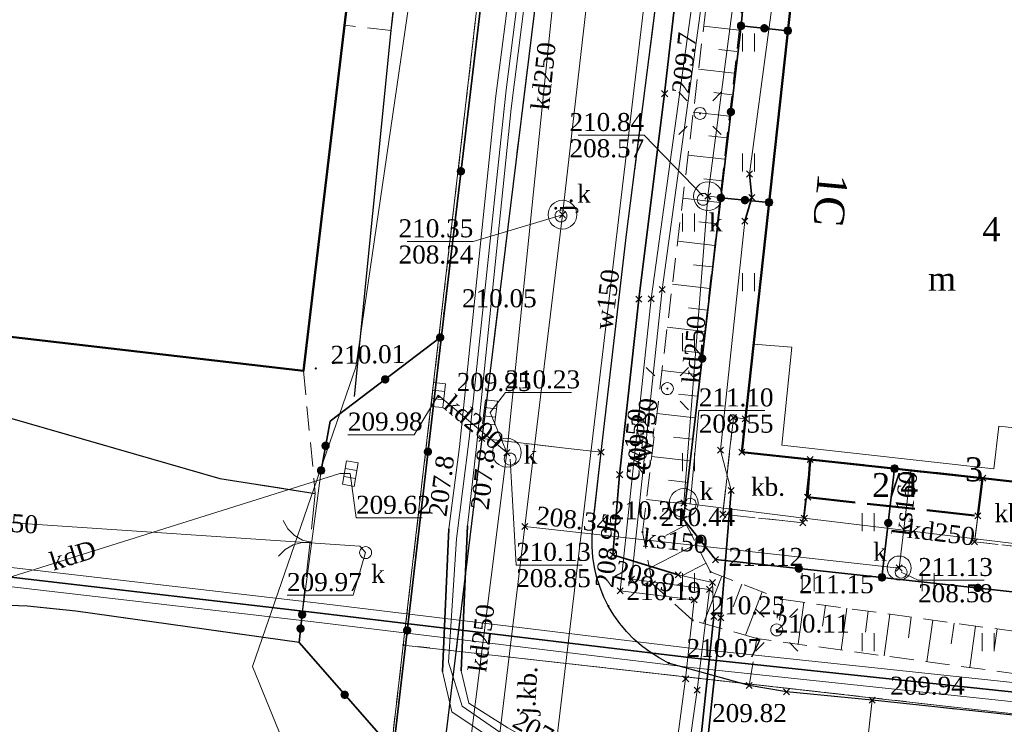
# Model space of a CAD drawing. Extents: x 7414218 to 7427513, y 5544630 to 5555035.
# Tile 31 of 46: x 7419568 to 7419610, y 5549585 to 5549615. Entities that reach past the tile are written whole.
import ezdxf
from ezdxf.enums import TextEntityAlignment as Align

# ---------------------------------------------------------------- set-up
doc = ezdxf.new("R2010")
doc.units = 0
for name, pattern in [('PRZER1-1', [1, 0.5, -0.5]), ('PRZER2-1', [1.5, 1, -0.5]), ('PRZER3-1', [2, 1.5, -0.5]), ('PRZER4-1', [2.5, 2, -0.5])]:
    doc.linetypes.add(name, pattern=pattern)
doc.layers.get('0').update_dxf_attribs({"linetype": 'CONTINUOUS'})
for name, color, linetype, lineweight in [('EGBA', 7, 'CONTINUOUS', 50), ('EGBA_O', 7, 'CONTINUOUS', 50), ('EGBN', 7, 'CONTINUOUS', 18), ('EGBN_O', 7, 'CONTINUOUS', 18), ('EGBP', 7, 'CONTINUOUS', 18), ('EGBU', 7, 'CONTINUOUS', 50), ('EGBU_O', 7, 'CONTINUOUS', 50), ('EGDE', 7, 'CONTINUOUS', 18), ('EGPG', 7, 'CONTINUOUS', 18), ('GEPADR_O', 7, 'CONTINUOUS', 18), ('GUPPRZ_O', 7, 'CONTINUOUS', 18), ('OTKC', 7, 'CONTINUOUS', 18), ('OTKJ', 7, 'CONTINUOUS', 18), ('OTKJ_O', 7, 'CONTINUOUS', 18), ('OTKK', 7, 'CONTINUOUS', 25), ('OTKU', 7, 'CONTINUOUS', 18), ('OTKU_O', 7, 'CONTINUOUS', 18), ('OTOB', 7, 'CONTINUOUS', 18), ('OTOO', 7, 'CONTINUOUS', 35), ('OTRK', 7, 'CONTINUOUS', 18), ('OTRS', 7, 'CONTINUOUS', 13), ('OTRS_O', 7, 'CONTINUOUS', 13), ('OTZT', 7, 'CONTINUOUS', 18), ('SUEO', 7, 'CONTINUOUS', 18), ('SULO', 7, 'CONTINUOUS', 35), ('SUPK', 7, 'CONTINUOUS', 18), ('SUPW', 7, 'CONTINUOUS', 18), ('SUPW_O', 7, 'CONTINUOUS', 18)]:
    doc.layers.add(name, color=color, linetype=linetype, lineweight=lineweight)
for name, color, linetype, lineweight, true_color in [('EGUG', 7, 'CONTINUOUS', 18, 0x008000), ('GSPPRB', 7, 'CONTINUOUS', 18, 0x80ffff), ('SUCP', 7, 'CONTINUOUS', 18, 0xd200d2), ('SUCP_O', 7, 'CONTINUOUS', 18, 0xd200d2), ('SUEP', 1, 'CONTINUOUS', 18, 0xff0000), ('SUKK', 7, 'CONTINUOUS', 18, 0x803300), ('SUKP', 7, 'CONTINUOUS', 18, 0x803300), ('SUKP_O', 7, 'CONTINUOUS', 18, 0x803300), ('SUKS', 7, 'CONTINUOUS', 18, 0x803300), ('SUKS_O', 7, 'CONTINUOUS', 18, 0x803300), ('SUTP', 7, 'CONTINUOUS', 18, 0xff9100), ('SUWP', 5, 'CONTINUOUS', 18, 0x0000ff), ('SUWP_O', 5, 'CONTINUOUS', 18, 0x0000ff)]:
    doc.layers.add(name, color=color, linetype=linetype, lineweight=lineweight, true_color=true_color)
doc.styles.add('Times New Roman', font='times.ttf')

# ---------------------------------------------------------------- blocks, each defined once
blk = doc.blocks.new('GSPWPS1')
blk.add_hatch(color=0).paths.add_polyline_path([(-0.045, 0), (-0.043467, -0.011647), (-0.038971, -0.0225), (-0.03182, -0.03182), (-0.0225, -0.038971), (-0.011647, -0.043467), (0, -0.045), (0.011647, -0.043467), (0.0225, -0.038971), (0.03182, -0.03182), (0.038971, -0.0225), (0.043467, -0.011647), (0.045, 0), (0.043467, 0.011647), (0.038971, 0.0225), (0.03182, 0.03182), (0.0225, 0.038971), (0.011647, 0.043467), (0, 0.045), (-0.011647, 0.043467), (-0.0225, 0.038971), (-0.03182, 0.03182), (-0.038971, 0.0225), (-0.043467, 0.011647)])
blk = doc.blocks.new('GSSUTR1')
at = {"color": 0}
for points in [[(-0.25666, 0.36165), (-0.25666, -0.38835)], [(0.24334, -0.38835), (0.24334, 0.36165)]]:
    blk.add_lwpolyline(points, dxfattribs=at)
blk = doc.blocks.new('GUPIWZ1_1')
at = {"color": 0}
blk.add_lwpolyline([(0, 0.25), (0.064705, 0.241481), (0.125, 0.216506), (0.176777, 0.176777), (0.216506, 0.125), (0.241481, 0.064705), (0.25, 0), (0.241481, -0.064705), (0.216506, -0.125), (0.176777, -0.176777), (0.125, -0.216506), (0.064705, -0.241481), (0, -0.25), (-0.064705, -0.241481), (-0.125, -0.216506), (-0.176777, -0.176777), (-0.216506, -0.125), (-0.241481, -0.064705), (-0.25, 0), (-0.241481, 0.064705), (-0.216506, 0.125), (-0.176777, 0.176777), (-0.125, 0.216506), (-0.064705, 0.241481)], close=True, dxfattribs=at)
blk = doc.blocks.new('GUPKKS1')
at = {"color": 0}
blk.add_lwpolyline([(0.5, -0.25), (-0.5, -0.25), (-0.5, 0.25), (0.5, 0.25)], close=True, dxfattribs=at)
for points in [[(-0.175, -0.25), (-0.175, 0.25)], [(0.175, -0.25), (0.175, 0.25)]]:
    blk.add_lwpolyline(points, dxfattribs=at)
blk = doc.blocks.new('GUPKSD1_1')
at = {"color": 0}
blk.add_lwpolyline([(0, 0.25), (0.064705, 0.241481), (0.125, 0.216506), (0.176777, 0.176777), (0.216506, 0.125), (0.241481, 0.064705), (0.25, 0), (0.241481, -0.064705), (0.216506, -0.125), (0.176777, -0.176777), (0.125, -0.216506), (0.064705, -0.241481), (0, -0.25), (-0.064705, -0.241481), (-0.125, -0.216506), (-0.176777, -0.176777), (-0.216506, -0.125), (-0.241481, -0.064705), (-0.25, 0), (-0.241481, 0.064705), (-0.216506, 0.125), (-0.176777, 0.176777), (-0.125, 0.216506), (-0.064705, 0.241481)], close=True, dxfattribs=at)
blk = doc.blocks.new('GUPELA2')
blk.add_hatch(color=0).paths.add_polyline_path([(-0.001087, 0.044987), (0.011881, 0.043403), (0.021281, 0.03965), (0.030065, 0.033482), (0.038133, 0.023893), (0.043117, 0.012881), (0.044986, 0.001113), (0.044323, -0.007777), (0.040557, -0.019497), (0.033417, -0.030138), (0.024849, -0.037517), (0.013788, -0.042836), (0.002013, -0.044955), (-0.00982, -0.043916), (-0.020466, -0.040077), (-0.029541, -0.033946), (-0.036867, -0.025804), (-0.04187, -0.01649), (-0.04461, -0.005909), (-0.044532, 0.006476), (-0.041285, 0.017903), (-0.034764, 0.028574), (-0.024479, 0.03776), (-0.013449, 0.042943)])
at = {"color": 0}
for points in [[(-0.883883, 0.883883), (-0.53033, 0.53033)], [(0.883883, 0.883883), (0.53033, 0.53033)], [(-0.883883, -0.883883), (-0.53033, -0.53033)], [(0.883883, -0.883883), (0.53033, -0.53033)]]:
    blk.add_lwpolyline(points, dxfattribs=at)
blk = doc.blocks.new('GUPELA1')
at = {"color": 0}
blk.add_lwpolyline([(0, 0.25), (0.064705, 0.241481), (0.125, 0.216506), (0.176777, 0.176777), (0.216506, 0.125), (0.241481, 0.064705), (0.25, 0), (0.241481, -0.064705), (0.216506, -0.125), (0.176777, -0.176777), (0.125, -0.216506), (0.064705, -0.241481), (0, -0.25), (-0.064705, -0.241481), (-0.125, -0.216506), (-0.176777, -0.176777), (-0.216506, -0.125), (-0.241481, -0.064705), (-0.25, 0), (-0.241481, 0.064705), (-0.216506, 0.125), (-0.176777, 0.176777), (-0.125, 0.216506), (-0.064705, 0.241481)], close=True, dxfattribs=at)
blk = doc.blocks.new('GEPPGD1_2')
blk.add_hatch(color=0).paths.add_polyline_path([(0, -0.045), (0.013906, -0.042798), (0.02645, -0.036406), (0.036406, -0.02645), (0.042798, -0.013906), (0.045, 0), (0.042798, 0.013906), (0.036406, 0.02645), (0.02645, 0.036406), (0.013906, 0.042798), (0, 0.045), (-0.013906, 0.042798), (-0.02645, 0.036406), (-0.036406, 0.02645), (-0.042798, 0.013906), (-0.045, 0), (-0.042798, -0.013906), (-0.036406, -0.02645), (-0.02645, -0.036406), (-0.013906, -0.042798)])
blk = doc.blocks.new('GSPPRB0')
at = {"color": 0, "lineweight": 18}
for points in [[(-0.12726, -0.12726), (0.12726, 0.12726)], [(-0.12726, 0.12726), (0.12726, -0.12726)]]:
    blk.add_lwpolyline(points, dxfattribs=at)
blk = doc.blocks.new('KOLO')
blk.add_hatch(color=0).paths.add_polyline_path([(-0.175, 0), (-0.169037, -0.045293), (-0.151554, -0.0875), (-0.123744, -0.123744), (-0.0875, -0.151554), (-0.045293, -0.169037), (0, -0.175), (0.045293, -0.169037), (0.0875, -0.151554), (0.123744, -0.123744), (0.151554, -0.0875), (0.169037, -0.045293), (0.175, 0), (0.169037, 0.045293), (0.151554, 0.0875), (0.123744, 0.123744), (0.0875, 0.151554), (0.045293, 0.169037), (0, 0.175), (-0.045293, 0.169037), (-0.0875, 0.151554), (-0.123744, 0.123744), (-0.151554, 0.0875), (-0.169037, 0.045293)])
blk = doc.blocks.new('GSLKOG1')
blk.add_hatch(color=0).paths.add_polyline_path([(-0.175, 0), (-0.169037, -0.045293), (-0.151554, -0.0875), (-0.123744, -0.123744), (-0.0875, -0.151554), (-0.045293, -0.169037), (0, -0.175), (0.045293, -0.169037), (0.0875, -0.151554), (0.123744, -0.123744), (0.151554, -0.0875), (0.169037, -0.045293), (0.175, 0), (0.169037, 0.045293), (0.151554, 0.0875), (0.123744, 0.123744), (0.0875, 0.151554), (0.045293, 0.169037), (0, 0.175), (-0.045293, 0.169037), (-0.0875, 0.151554), (-0.123744, 0.123744), (-0.151554, 0.0875), (-0.169037, 0.045293)])
blk = doc.blocks.new('GSLKBR1')
at = {"color": 0}
for points in [[(1.299038, 0.75), (1.06066, 0.43934), (0.75, 0.200962), (0.388229, 0.051111), (0, 0)], [(0, 0), (0.388229, -0.051111), (0.75, -0.200962), (1.06066, -0.43934), (1.299038, -0.75)]]:
    blk.add_lwpolyline(points, dxfattribs=at)

msp = doc.modelspace()

# ---------------------------------------------------------------- linework, layer by layer
at = {"layer": 'EGBA', "linetype": 'PRZER4-1', "lineweight": 50, "elevation": 10.18}
msp.add_lwpolyline([(7419601.46, 5549596.27), (7419601.35, 5549594.7), (7419608.45, 5549593.93), (7419608.65, 5549595.5)], close=True, dxfattribs=at)
at = {"layer": 'EGBN', "linetype": 'Continuous', "lineweight": 18, "elevation": 10.18}
for points in [[(7419617.75, 5549609.59), (7419618.14, 5549613.52), (7419615.77, 5549613.73), (7419615.99, 5549615.71), (7419611.02, 5549616.27), (7419610.93, 5549615.42), (7419608.17, 5549615.73), (7419608.26, 5549616.59), (7419600.88, 5549617.43), (7419599.09, 5549601.08), (7419600.69, 5549600.96), (7419600.28, 5549596.87), (7419609.12, 5549595.88), (7419609.33, 5549597.67), (7419615.29, 5549597.02), (7419615.8, 5549600.89), (7419617.98, 5549600.68), (7419618.94, 5549609.44)], [(7419615.8, 5549600.89), (7419615.29, 5549597.02), (7419609.33, 5549597.67), (7419609.12, 5549595.88), (7419600.28, 5549596.87), (7419600.69, 5549600.96), (7419599.09, 5549601.08), (7419598.6, 5549596.58), (7419601.46, 5549596.27), (7419608.65, 5549595.5), (7419617.3, 5549594.52), (7419617.98, 5549600.68)]]:
    msp.add_lwpolyline(points, close=True, dxfattribs=at)
at = {"layer": 'EGBP', "linetype": 'PRZER2-1', "lineweight": 18, "elevation": 10.18}
msp.add_lwpolyline([(7419603.6, 5549641.77), (7419601.79, 5549625.54), (7419600.88, 5549617.43), (7419598.6, 5549596.58), (7419601.46, 5549596.27), (7419608.65, 5549595.5), (7419617.3, 5549594.52), (7419626.22, 5549593.58), (7419625.92, 5549591.03), (7419632.3, 5549590.33), (7419632.6, 5549592.87), (7419641.5, 5549591.81), (7419650.17, 5549590.84), (7419657.35, 5549590.05), (7419660.2, 5549589.75), (7419662.5, 5549610.57), (7419663.51, 5549621.12), (7419664.85, 5549620.97), (7419667.5, 5549620.85), (7419669.24, 5549636.48)], dxfattribs=at)
at = {"layer": 'EGBU', "linetype": 'Continuous', "lineweight": 50, "elevation": 10.18}
for points in [[(7419582.49, 5549618.24), (7419496.22, 5549628.11), (7419494.07, 5549609.98), (7419580.32, 5549599.97)], [(7419611.02, 5549616.27), (7419610.93, 5549615.42), (7419608.17, 5549615.73), (7419608.26, 5549616.59), (7419600.88, 5549617.43), (7419598.6, 5549596.58), (7419601.46, 5549596.27), (7419608.65, 5549595.5), (7419617.3, 5549594.52), (7419619.58, 5549615.31)]]:
    msp.add_lwpolyline(points, close=True, dxfattribs=at)
at = {"layer": 'EGDE', "linetype": 'Continuous', "lineweight": 18, "elevation": 10.22}
for points in [[(7419641.13, 5549581.31), (7419654.91, 5549579.28), (7419664, 5549577.94), (7419668.79, 5549615.18), (7419676.55, 5549613.55), (7419684.7, 5549663.65), (7419665.24, 5549660.9), (7419649.84, 5549657.3), (7419640.65, 5549655.17), (7419630.2, 5549653.58), (7419619.85, 5549651.97), (7419609.52, 5549650.05), (7419603.9, 5549648.9), (7419591.23, 5549646.31), (7419590.93, 5549644.33), (7419584.48, 5549588.54), (7419641.23, 5549582.15)], [(7419584.48, 5549588.54), (7419590.93, 5549644.33), (7419562.5, 5549640.55), (7419548.95, 5549525.8), (7419576.9, 5549524.47), (7419583.97, 5549584.15)], [(7419584.48, 5549588.54), (7419583.97, 5549584.15), (7419576.9, 5549524.47), (7419548.95, 5549525.8), (7419545.1, 5549496.74), (7419544.93, 5549489.31), (7419544.8, 5549485.24), (7419544.69, 5549480.72), (7419544.89, 5549471.11), (7419565, 5549479.26), (7419573.33, 5549482.63), (7419584.47, 5549486.29), (7419591.52, 5549488.59), (7419593.29, 5549511.25), (7419593.83, 5549518.16), (7419595.52, 5549519.07), (7419603.49, 5549517.81), (7419614.36, 5549516.53), (7419624.13, 5549514.33), (7419632.7, 5549512.77), (7419633.93, 5549522.72), (7419641.13, 5549581.31), (7419641.23, 5549582.15)]]:
    msp.add_lwpolyline(points, close=True, dxfattribs=at)
at = {"layer": 'EGUG', "linetype": 'PRZER1-1', "lineweight": 18, "elevation": 10.08}
for points in [[(7419676.55, 5549613.55), (7419684.7, 5549663.65), (7419665.24, 5549660.9), (7419649.84, 5549657.3), (7419640.65, 5549655.17), (7419630.2, 5549653.58), (7419619.85, 5549651.97), (7419609.52, 5549650.05), (7419603.9, 5549648.9), (7419591.23, 5549646.31), (7419590.93, 5549644.33), (7419584.48, 5549588.54), (7419641.23, 5549582.15), (7419641.13, 5549581.31), (7419654.91, 5549579.28), (7419664, 5549577.94), (7419668.79, 5549615.18)], [(7419576.9, 5549524.47), (7419583.97, 5549584.15), (7419584.48, 5549588.54), (7419590.93, 5549644.33), (7419562.5, 5549640.55), (7419548.95, 5549525.8)], [(7419584.47, 5549486.29), (7419591.52, 5549488.59), (7419593.29, 5549511.25), (7419593.83, 5549518.16), (7419595.52, 5549519.07), (7419603.49, 5549517.81), (7419614.36, 5549516.53), (7419624.13, 5549514.33), (7419632.7, 5549512.77), (7419633.93, 5549522.72), (7419641.13, 5549581.31), (7419641.23, 5549582.15), (7419584.48, 5549588.54), (7419583.97, 5549584.15), (7419576.9, 5549524.47), (7419548.95, 5549525.8), (7419545.1, 5549496.74), (7419544.93, 5549489.31), (7419544.8, 5549485.24), (7419544.69, 5549480.72), (7419544.89, 5549471.11), (7419565, 5549479.26), (7419573.33, 5549482.63)]]:
    msp.add_lwpolyline(points, close=True, dxfattribs=at)
at = {"layer": 'GUPPRZ_O', "linetype": 'Continuous', "lineweight": 13, "elevation": 10.8, "flags": 128}
for points in [[(7419596.99, 5549607.25), (7419594.53, 5549609.795), (7419591.77, 5549609.795)], [(7419591.12, 5549606.48), (7419587.4, 5549605.365), (7419584.64, 5549605.365)], [(7419588.1, 5549598.24), (7419588.74, 5549599.068), (7419591.5, 5549599.068)], [(7419585.94, 5549598.96), (7419584.93, 5549597.308), (7419582.17, 5549597.308)], [(7419596.45, 5549594.41), (7419596.81, 5549598.315), (7419599.57, 5549598.315)], [(7419588.94, 5549596.29), (7419589.19, 5549591.875), (7419591.95, 5549591.875)], [(7419582.27, 5549595.69), (7419582.51, 5549593.837), (7419585.27, 5549593.837)], [(7419582.91, 5549592.39), (7419582.39, 5549590.617), (7419579.63, 5549590.617)], [(7419605.25, 5549591.58), (7419605.96, 5549591.245), (7419608.72, 5549591.245)]]:
    msp.add_lwpolyline(points, dxfattribs=at)
at = {"layer": 'OTKC', "linetype": 'PRZER2-1', "lineweight": 18, "elevation": 10.18}
msp.add_lwpolyline([(7419598.28, 5549641.94), (7419595.34, 5549617.76), (7419593.79, 5549605.65), (7419592.73, 5549596.58), (7419592.39, 5549593.53, 0.32228), (7419595.55, 5549587.79), (7419598.91, 5549586.85), (7419599.23, 5549588.81), (7419596.55, 5549589.57), (7419594.88, 5549591.09), (7419594.46, 5549593.25), (7419597.44, 5549617.86), (7419597.91, 5549617.8), (7419600.88, 5549617.43), (7419604.76, 5549616.99), (7419604.87, 5549617.97), (7419608.37, 5549617.63), (7419608.26, 5549616.59), (7419611.02, 5549616.27)], format="xyb", dxfattribs=at)
msp.add_lwpolyline([(7419584.21, 5549616.36), (7419583.98, 5549614.16), (7419582.03, 5549614.38), (7419582.29, 5549616.6)], close=True, dxfattribs=at)
msp.add_lwpolyline([(7419494.07, 5549609.98), (7419580.32, 5549599.97), (7419580.81, 5549594.86), (7419576.82, 5549595.48), (7419561.43, 5549599.92)], dxfattribs=at)
at = {"layer": 'OTKJ', "linetype": 'PRZER3-1', "lineweight": 18, "elevation": 10.18}
msp.add_lwpolyline([(7419595.34, 5549617.76), (7419593.79, 5549605.65), (7419592.73, 5549596.58), (7419587.76, 5549597.15), (7419590.37, 5549618.39)], close=True, dxfattribs=at)
msp.add_lwpolyline([(7419561.43, 5549599.92), (7419576.82, 5549595.48), (7419580.81, 5549594.86), (7419580.13, 5549588.64), (7419570.82, 5549589.95), (7419568.8, 5549590.16), (7419567.67, 5549590.2)], dxfattribs=at)
for points in [[(7419592.67, 5549581.44), (7419594.61, 5549581.01), (7419593.78, 5549575.34), (7419590.3, 5549576.35), (7419585.23, 5549576.35), (7419587.76, 5549597.15), (7419592.73, 5549596.58), (7419592.39, 5549593.53, 0.32228), (7419595.55, 5549587.79), (7419598.91, 5549586.85), (7419600.47, 5549586.59), (7419604.04, 5549586.24), (7419603.48, 5549581.29), (7419598.69, 5549581.83), (7419596.04, 5549582.28), (7419592.92, 5549582.98, 1.072705)], [(7419636.55, 5549582.91), (7419635.98, 5549577.75), (7419624.21, 5549579.05), (7419603.48, 5549581.29), (7419604.04, 5549586.24), (7419620.9, 5549584.45, 0.401216), (7419625.67, 5549588.63), (7419625.92, 5549591.03), (7419632.3, 5549590.33), (7419632.09, 5549588.32, 0.360033), (7419635.69, 5549583.11)]]:
    msp.add_lwpolyline(points, format="xyb", close=True, dxfattribs=at)
at = {"layer": 'OTKK', "linetype": 'Continuous', "lineweight": 25, "elevation": 10.18}
msp.add_lwpolyline([(7419625.92, 5549591.03), (7419625.67, 5549588.63, -0.401216), (7419620.9, 5549584.45), (7419604.04, 5549586.24), (7419600.47, 5549586.59), (7419598.91, 5549586.85), (7419595.55, 5549587.79, -0.32228), (7419592.39, 5549593.53), (7419592.73, 5549596.58), (7419593.79, 5549605.65), (7419595.34, 5549617.76), (7419598.28, 5549641.94), (7419598.23, 5549645.09), (7419597.82, 5549647.26), (7419597.57, 5549647.87), (7419596.94, 5549649.46), (7419596.72, 5549649.9), (7419596.07, 5549650.85), (7419596.08, 5549654.68)], format="xyb", dxfattribs=at)
for points in [[(7419588.43, 5549648.63), (7419591.66, 5549647.37), (7419592.56, 5549647.06), (7419592.84, 5549646.32), (7419593.25, 5549644.6), (7419593.26, 5549642.62), (7419590.37, 5549618.39), (7419587.76, 5549597.15), (7419585.23, 5549576.35), (7419583.87, 5549565.17), (7419581.63, 5549546.51)], [(7419494.13, 5549629.36), (7419493.39, 5549621.28), (7419492.59, 5549613.87), (7419492.43, 5549611.82), (7419492.45, 5549610.99), (7419492.64, 5549610.05), (7419492.93, 5549609.46), (7419493.4, 5549608.8), (7419493.83, 5549608.3), (7419494.41, 5549607.88), (7419495.05, 5549607.57), (7419495.77, 5549607.3), (7419497.17, 5549607.13), (7419507.88, 5549605.89), (7419521.07, 5549604.43), (7419539.39, 5549602.38), (7419554.72, 5549600.67), (7419561.43, 5549599.92), (7419576.82, 5549595.48), (7419580.81, 5549594.86)], [(7419582.45, 5549598.9), (7419583.98, 5549614.16), (7419584.21, 5549616.36), (7419584.31, 5549617.33), (7419584.32, 5549617.87), (7419584.11, 5549618.29), (7419583.91, 5549618.74), (7419583.39, 5549619.26), (7419583.14, 5549619.38), (7419582.75, 5549619.56), (7419580.35, 5549619.87)], [(7419580.13, 5549588.64), (7419570.82, 5549589.95), (7419568.8, 5549590.16), (7419567.67, 5549590.2), (7419566.58, 5549589.97), (7419565.37, 5549589.44), (7419564.46, 5549588.75), (7419563.72, 5549587.84), (7419563.22, 5549586.96), (7419562.98, 5549586.23), (7419562.81, 5549585.01), (7419561.7, 5549575.31)]]:
    msp.add_lwpolyline(points, dxfattribs=at)
at = {"layer": 'OTKU', "linetype": 'PRZER3-1', "lineweight": 18, "elevation": 10.18}
for points in [[(7419597.81, 5549593.99), (7419598.25, 5549598.02), (7419598.752, 5549597.966), (7419598.6, 5549596.58), (7419601.46, 5549596.27), (7419601.15, 5549593.64)], [(7419608.31, 5549592.84), (7419608.45, 5549593.93), (7419608.65, 5549595.5), (7419611.284, 5549595.202), (7419610.94, 5549592.56)]]:
    msp.add_lwpolyline(points, close=True, dxfattribs=at)
at = {"layer": 'OTOB', "linetype": 'Continuous', "lineweight": 18, "elevation": 10.18}
msp.add_lwpolyline([(7419581.05, 5549595.82), (7419580.26, 5549589.81)], dxfattribs=at)
at = {"layer": 'OTOO', "linetype": 'Continuous', "lineweight": 35, "elevation": 10.18}
for points in [[(7419565.52, 5549525.05), (7419577.26, 5549524.31), (7419579.86, 5549547.34), (7419581.94, 5549565.5), (7419583.97, 5549583.38), (7419586.18, 5549602.37), (7419588.48, 5549621.66), (7419591.01, 5549644.3)], [(7419598.57, 5549614.35), (7419598.83, 5549617.12)], [(7419597.73, 5549607.18), (7419598.57, 5549614.35)], [(7419598.57, 5549614.35), (7419600.521, 5549614.15)], [(7419604.45, 5549591.36), (7419597.51, 5549592.1), (7419596.17, 5549593.78), (7419597.73, 5549607.18)], [(7419597.73, 5549607.18), (7419599.739, 5549606.993)], [(7419586.02, 5549601.36), (7419581.43, 5549597.87), (7419581.05, 5549595.82)], [(7419604.45, 5549591.36), (7419604.976, 5549595.893)], [(7419604.45, 5549591.36), (7419619.9, 5549589.66), (7419620.12, 5549591.72), (7419625.13, 5549591.16)], [(7419583.94, 5549584.29), (7419580.13, 5549588.64), (7419580.26, 5549589.81)]]:
    msp.add_lwpolyline(points, dxfattribs=at)
at = {"layer": 'OTRK', "linetype": 'PRZER2-1', "lineweight": 18, "elevation": 10.06}
msp.add_lwpolyline([(7419625.13, 5549591.16), (7419625.92, 5549591.03), (7419625.67, 5549588.63), (7419624.12, 5549585.58), (7419620.64, 5549585.9), (7419599.23, 5549588.81), (7419596.55, 5549589.57), (7419594.88, 5549591.09), (7419594.46, 5549593.25), (7419597.44, 5549617.86), (7419597.871, 5549617.513), (7419598.86, 5549617.38), (7419596.17, 5549593.78), (7419597.3, 5549591.59), (7419600.24, 5549590.45), (7419621.58, 5549587.51), (7419623.27, 5549588.4)], close=True, dxfattribs=at)
at = {"layer": 'OTRK', "linetype": 'Continuous', "lineweight": 18, "elevation": 10.06}
for points in [[(7419597.014, 5549614.344), (7419598.495, 5549614.176)], [(7419598.392, 5549613.278), (7419597.649, 5549613.363)], [(7419596.797, 5549612.55), (7419598.29, 5549612.38)], [(7419598.188, 5549611.482), (7419597.438, 5549611.568)], [(7419596.58, 5549610.756), (7419598.085, 5549610.584)], [(7419597.983, 5549609.687), (7419597.227, 5549609.773)], [(7419596.363, 5549608.962), (7419597.881, 5549608.789)], [(7419597.778, 5549607.891), (7419597.016, 5549607.978)], [(7419596.145, 5549607.168), (7419597.676, 5549606.993)], [(7419597.574, 5549606.095), (7419596.805, 5549606.183)], [(7419595.928, 5549605.373), (7419597.471, 5549605.197)], [(7419597.369, 5549604.3), (7419596.594, 5549604.388)], [(7419595.711, 5549603.579), (7419597.267, 5549603.402)], [(7419597.164, 5549602.504), (7419596.383, 5549602.593)], [(7419595.493, 5549601.785), (7419597.062, 5549601.606)], [(7419596.96, 5549600.708), (7419596.172, 5549600.798)], [(7419595.276, 5549599.991), (7419596.857, 5549599.81)], [(7419596.755, 5549598.913), (7419595.961, 5549599.003)], [(7419595.059, 5549598.196), (7419596.653, 5549598.015)], [(7419596.55, 5549597.117), (7419595.75, 5549597.208)], [(7419594.842, 5549596.402), (7419596.448, 5549596.219)], [(7419596.346, 5549595.321), (7419595.539, 5549595.413)], [(7419596.243, 5549594.424), (7419594.624, 5549594.608)], [(7419596.287, 5549593.553), (7419595.43, 5549593.11)], [(7419594.753, 5549591.744), (7419596.702, 5549592.75)], [(7419597.116, 5549591.946), (7419596.102, 5549591.423)], [(7419597.006, 5549589.441), (7419597.769, 5549591.408)], [(7419598.611, 5549591.082), (7419598.245, 5549590.137)], [(7419598.752, 5549588.946), (7419599.454, 5549590.755)], [(7419600.3, 5549590.442), (7419600.179, 5549589.57)], [(7419600.955, 5549588.576), (7419601.195, 5549590.318)], [(7419602.09, 5549590.195), (7419601.97, 5549589.325)], [(7419602.745, 5549588.332), (7419602.985, 5549590.072)], [(7419603.88, 5549589.948), (7419603.761, 5549589.079)], [(7419604.536, 5549588.089), (7419604.776, 5549589.825)], [(7419605.671, 5549589.702), (7419605.551, 5549588.834)], [(7419606.327, 5549587.845), (7419606.566, 5549589.578)], [(7419607.461, 5549589.455), (7419607.342, 5549588.589)], [(7419608.118, 5549587.602), (7419608.356, 5549589.332)], [(7419609.251, 5549589.209), (7419609.132, 5549588.344)]]:
    msp.add_lwpolyline(points, dxfattribs=at)
at = {"layer": 'OTZT', "linetype": 'PRZER2-1', "lineweight": 18, "elevation": 10.1}
msp.add_lwpolyline([(7419620.64, 5549585.9), (7419599.23, 5549588.81), (7419596.55, 5549589.57), (7419594.88, 5549591.09), (7419594.46, 5549593.25), (7419597.44, 5549617.86), (7419600.88, 5549617.43), (7419600.521, 5549614.15), (7419599.739, 5549606.993), (7419599.09, 5549601.08), (7419598.752, 5549597.966), (7419598.25, 5549598.02), (7419597.81, 5549593.99), (7419601.15, 5549593.64), (7419601.46, 5549596.27), (7419604.976, 5549595.893), (7419608.65, 5549595.5), (7419608.31, 5549592.84), (7419610.94, 5549592.56)], dxfattribs=at)
at = {"layer": 'SUCP', "linetype": 'Continuous', "lineweight": 18, "elevation": 10.14}
for points in [[(7419591.54, 5549575.45), (7419592.36, 5549575.37), (7419594.66, 5549575.14), (7419596.26, 5549587.13), (7419596.62, 5549590.42), (7419593.53, 5549590.8), (7419594.82, 5549602.97), (7419596.46, 5549614.8), (7419596.75, 5549616.8), (7419597.75, 5549624.65), (7419598.03, 5549626.82), (7419599.57, 5549638.73), (7419599.85, 5549640.5), (7419600.02, 5549641.29)], [(7419591.77, 5549574.99), (7419592.46, 5549574.91), (7419595.03, 5549574.64), (7419596.74, 5549586.66), (7419597.26, 5549590.86), (7419594, 5549591.28), (7419595.28, 5549603.36), (7419596.92, 5549615.27), (7419597.18, 5549616.78), (7419598.17, 5549625.45), (7419598.4, 5549627.16), (7419599.97, 5549639.2), (7419600.2, 5549640.36), (7419600.37, 5549641.19)]]:
    msp.add_lwpolyline(points, dxfattribs=at)
at = {"layer": 'SUEP', "linetype": 'Continuous', "lineweight": 18, "elevation": 10.14}
for points in [[(7419597.35, 5549670.73), (7419598.96, 5549657.74), (7419599.612, 5549648.266), (7419595.385, 5549611.526), (7419594.311, 5549602.955), (7419593.506, 5549595.641), (7419593.228, 5549592.295), (7419595.946, 5549591.469), (7419597.378, 5549591.147), (7419597.438, 5549589.735), (7419596.35, 5549579.512), (7419595.16, 5549564.81), (7419594.94, 5549562.72), (7419597.75, 5549562), (7419597.72, 5549561.45)], [(7419581.79, 5549579.17), (7419581.74, 5549579.58), (7419580.94, 5549580.91), (7419578.19, 5549587.64), (7419582.5, 5549600.12), (7419585.08, 5549617.71), (7419580.66, 5549625.73), (7419577.85, 5549629.57), (7419572.8, 5549635.4), (7419565.07, 5549638.29), (7419559.66, 5549639.34), (7419558.78, 5549639.26), (7419558.69, 5549639.52), (7419558.58, 5549639.25), (7419556.27, 5549639), (7419509.73, 5549632.34), (7419509.6, 5549632.62), (7419509.52, 5549632.3), (7419497.38, 5549630.51)], [(7419591.77, 5549565.02), (7419592.53, 5549566.25), (7419599.62, 5549572.38), (7419600.31, 5549575.11), (7419598.81, 5549578.08), (7419595.41, 5549580.44), (7419588.45, 5549584.45), (7419586.5, 5549585.75), (7419586.12, 5549587.44), (7419586.38, 5549593.39), (7419586.83, 5549596.8), (7419588.33, 5549611.33), (7419590.34, 5549626.9), (7419591.38, 5549637.61)], [(7419591.77, 5549565.02), (7419593.31, 5549565.25), (7419600.01, 5549571.7), (7419600.74, 5549575.09), (7419599.38, 5549578.42), (7419595.61, 5549581.22), (7419588.84, 5549585.09), (7419587.22, 5549586.12), (7419586.89, 5549587.47), (7419587.16, 5549593.51), (7419587.53, 5549596.81), (7419588.98, 5549610.91), (7419591, 5549626.85), (7419591.98, 5549637.48)], [(7419602.038, 5549636.595), (7419600.764, 5549624.811), (7419600.219, 5549617.951), (7419600.18, 5549617.52), (7419598.921, 5549608.178), (7419599.019, 5549607.197), (7419598.734, 5549606.207), (7419597.714, 5549596.662), (7419598.162, 5549594.978), (7419597.731, 5549589.675), (7419596.63, 5549579.455), (7419595.548, 5549564.863), (7419595.35, 5549562.89), (7419598.06, 5549562.22), (7419598.04, 5549561.41)]]:
    msp.add_lwpolyline(points, dxfattribs=at)
at = {"layer": 'SUKP', "linetype": 'Continuous', "lineweight": 18, "elevation": 10.14}
for points in [[(7419595.14, 5549641.61), (7419591.12, 5549606.48), (7419589.55, 5549593.48)], [(7419597.19, 5549607.25), (7419600.16, 5549629.91)], [(7419588.8, 5549596.56), (7419591.14, 5549619.4)], [(7419597.19, 5549607.25), (7419596.18, 5549594.46), (7419601.21, 5549593.83)], [(7419597.19, 5549607.25), (7419599.739, 5549606.993)], [(7419588.8, 5549596.56), (7419585.94, 5549598.96)], [(7419588.8, 5549596.56), (7419588.1, 5549598.24)], [(7419589.34, 5549578.04), (7419586.85, 5549581.08), (7419588.8, 5549596.56)], [(7419601.21, 5549593.83), (7419601.5, 5549596.27)], [(7419605.17, 5549591.75), (7419605.65, 5549595.82)], [(7419559.22, 5549588.48), (7419560.32, 5549588.94), (7419581.83, 5549595.69), (7419582.27, 5549595.69)], [(7419555.51, 5549594.55), (7419557.21, 5549594.37), (7419582.67, 5549592.66), (7419582.91, 5549592.39)], [(7419612.61, 5549592.45), (7419601.21, 5549593.83)], [(7419589.55, 5549593.48), (7419587.56, 5549577.03), (7419584.9, 5549554.76)], [(7419589.55, 5549593.48), (7419605.17, 5549591.75)]]:
    msp.add_lwpolyline(points, dxfattribs=at)
at = {"layer": 'SULO', "linetype": 'Continuous', "lineweight": 35, "elevation": 10.12}
for points in [[(7419595.946, 5549591.469), (7419593.228, 5549592.295), (7419593.506, 5549595.641), (7419594.311, 5549602.955), (7419595.385, 5549611.526), (7419599.612, 5549648.266)], [(7419371.95, 5549607.25), (7419374.34, 5549608.38), (7419374.65, 5549608.54), (7419377.75, 5549609.98), (7419380.89, 5549611.59), (7419381.39, 5549611.63), (7419390.21, 5549611.23), (7419418.22, 5549609.32), (7419425.28, 5549608.61), (7419440.37, 5549607.35), (7419450.47, 5549605.9), (7419462.07, 5549603.69), (7419474.48, 5549602.45), (7419519.42, 5549597.21), (7419544.93, 5549594.06), (7419580.78, 5549589.9), (7419596.52, 5549588), (7419664.56, 5549580.77), (7419685.52, 5549577.94), (7419703.3, 5549575.98)], [(7419598.921, 5549608.178), (7419599.019, 5549607.197), (7419598.734, 5549606.207)], [(7419595.548, 5549564.863), (7419596.63, 5549579.455), (7419597.731, 5549589.675), (7419598.162, 5549594.978)], [(7419586.38, 5549593.39), (7419586.12, 5549587.44)], [(7419587.16, 5549593.51), (7419586.89, 5549587.47)], [(7419595.16, 5549564.81), (7419596.35, 5549579.512), (7419597.438, 5549589.735)]]:
    msp.add_lwpolyline(points, dxfattribs=at)
at = {"layer": 'SUPK', "linetype": 'Continuous', "lineweight": 18, "elevation": 10.14}
for points in [[(7419597.19, 5549606.65, -1), (7419597.19, 5549607.85, -1)], [(7419591.12, 5549605.88, -1), (7419591.12, 5549607.08, -1)], [(7419588.8, 5549595.96, -1), (7419588.8, 5549597.16, -1)], [(7419596.18, 5549593.86, -1), (7419596.18, 5549595.06, -1)], [(7419605.17, 5549591.25, -1), (7419605.17, 5549592.25, -1)]]:
    msp.add_lwpolyline(points, format="xyb", close=True, dxfattribs=at)
at = {"layer": 'SUTP', "linetype": 'Continuous', "lineweight": 18, "elevation": 10.14}
msp.add_lwpolyline([(7419592.05, 5549638.95), (7419590.7, 5549626.86), (7419588.77, 5549611.69), (7419587.23, 5549597.13), (7419586.7, 5549592.96), (7419586.37, 5549587.83), (7419586.93, 5549585.99), (7419589.09, 5549584.51), (7419595.52, 5549580.73), (7419599.16, 5549578.09), (7419600.51, 5549575.14), (7419599.84, 5549572.01), (7419592.98, 5549565.91), (7419591.77, 5549565.02)], dxfattribs=at)
at = {"layer": 'SUWP', "linetype": 'Continuous', "lineweight": 18, "elevation": 10.14}
for points in [[(7419597.28, 5549637.81), (7419595.6, 5549624.29), (7419590.52, 5549581.59), (7419584.33, 5549576.71), (7419583.88, 5549572.68)], [(7419801.567, 5549538.888), (7419797.002, 5549540.027), (7419793.787, 5549540.913), (7419771.838, 5549548.236), (7419770.139, 5549548.919), (7419767.271, 5549549.729), (7419761.227, 5549552.228), (7419756.817, 5549554.158), (7419723.385, 5549567.969), (7419713.725, 5549572.089), (7419703.401, 5549576.371), (7419685.569, 5549578.337), (7419664.608, 5549581.167), (7419596.565, 5549588.397), (7419580.827, 5549590.297), (7419544.978, 5549594.457), (7419519.468, 5549597.607), (7419474.523, 5549602.848), (7419462.127, 5549604.086), (7419450.545, 5549606.293)], [(7419801.373, 5549538.112), (7419796.798, 5549539.253), (7419793.553, 5549540.147), (7419771.562, 5549547.484), (7419769.881, 5549548.161), (7419767.009, 5549548.971), (7419760.913, 5549551.492), (7419756.503, 5549553.422), (7419723.075, 5549567.231), (7419713.415, 5549571.351), (7419703.199, 5549575.589), (7419685.471, 5549577.543), (7419664.512, 5549580.373), (7419596.475, 5549587.603), (7419580.733, 5549589.503), (7419544.882, 5549593.663), (7419519.372, 5549596.813), (7419474.437, 5549602.052), (7419462.013, 5549603.294), (7419450.395, 5549605.507)]]:
    msp.add_lwpolyline(points, dxfattribs=at)

# ---------------------------------------------------------------- block references
at = {"layer": 'EGPG', "linetype": 'Continuous', "lineweight": 18}
msp.add_blockref('GEPPGD1_2', (7419584.48, 5549588.54, 10.24), dxfattribs=at)
at = {"layer": 'GSPPRB', "linetype": 'Continuous', "lineweight": 18}
for p in [(7419598.57, 5549614.35, 10.28), (7419600.521, 5549614.15, 10.28), (7419595.385, 5549611.526, 10.28), (7419598.921, 5549608.178, 10.28), (7419597.19, 5549607.25, 10.28), (7419597.73, 5549607.18, 10.28), (7419599.019, 5549607.197, 10.28), (7419599.739, 5549606.993, 10.28), (7419591.12, 5549606.48, 10.28), (7419598.734, 5549606.207, 10.28), (7419595.28, 5549603.36, 10.28), (7419594.311, 5549602.955, 10.28), (7419594.82, 5549602.97, 10.28), (7419598.25, 5549598.02, 10.28), (7419598.752, 5549597.966, 10.28), (7419587.76, 5549597.15, 10.28), (7419588.8, 5549596.56, 10.28), (7419592.73, 5549596.58, 10.28), (7419597.714, 5549596.662, 10.28), (7419598.6, 5549596.58, 10.28), (7419598.6, 5549596.58, 10.28), (7419601.46, 5549596.27, 10.28), (7419601.46, 5549596.27, 10.28), (7419581.05, 5549595.82, 10.28), (7419593.506, 5549595.641, 10.28), (7419604.976, 5549595.893, 10.28), (7419608.65, 5549595.5, 10.28), (7419608.65, 5549595.5, 10.28), (7419598.162, 5549594.978, 10.28), (7419596.18, 5549594.46, 10.28), (7419601.35, 5549594.7, 10.28), (7419597.81, 5549593.99, 10.28), (7419596.17, 5549593.78, 10.28), (7419601.15, 5549593.64, 10.28), (7419601.21, 5549593.83, 10.28), (7419608.45, 5549593.93, 10.28), (7419608.45, 5549593.93, 10.28), (7419589.55, 5549593.48, 10.28), (7419608.31, 5549592.84, 10.28), (7419593.228, 5549592.295, 10.28), (7419597.51, 5549592.1, 10.28), (7419605.17, 5549591.75, 10.28), (7419594, 5549591.28, 10.28), (7419594.88, 5549591.09, 10.28), (7419595.946, 5549591.469, 10.28), (7419597.378, 5549591.147, 10.28), (7419604.45, 5549591.36, 10.28), (7419593.53, 5549590.8, 10.28), (7419597.26, 5549590.86, 10.28), (7419596.62, 5549590.42, 10.28), (7419580.26, 5549589.81, 10.28), (7419597.438, 5549589.735, 10.28), (7419597.731, 5549589.675, 10.28), (7419596.26, 5549587.13, 10.28), (7419596.74, 5549586.66, 10.28), (7419598.91, 5549586.85, 10.28), (7419600.47, 5549586.59, 10.28), (7419604.04, 5549586.24, 10.28)]:
    msp.add_blockref('GSPPRB0', p, dxfattribs=at)
at = {"layer": 'OTOB', "linetype": 'Continuous', "lineweight": 18, "rotation": 172.5115407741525}
msp.add_blockref('GSLKBR1', (7419580.655, 5549592.815, 10.18), dxfattribs=at)
at = {"layer": 'OTOO', "linetype": 'Continuous', "lineweight": 35}
for name, p, rotation in [('GSLKOG1', (7419598.57, 5549614.35, 10.18), 83.31798342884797), ('GSLKOG1', (7419598.57, 5549614.35, 10.18), 354.1455244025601), ('GSLKOG1', (7419598.57, 5549614.35, 10.18), 84.63776747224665), ('KOLO', (7419599.546, 5549614.25, 10.18), 354.1455244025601), ('KOLO', (7419599.546, 5549614.25, 10.18), 354.1455244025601), ('GSLKOG1', (7419600.521, 5549614.15, 10.18), 354.1455244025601), ('KOLO', (7419598.15, 5549610.765, 10.18), 83.31798342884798), ('KOLO', (7419598.15, 5549610.765, 10.18), 83.31798342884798), ('KOLO', (7419586.886, 5549608.291, 10.18), 83.20056591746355), ('KOLO', (7419586.886, 5549608.291, 10.18), 83.20056591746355), ('GSLKOG1', (7419597.73, 5549607.18, 10.18), 83.3596366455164), ('GSLKOG1', (7419597.73, 5549607.18, 10.18), 83.31798342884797), ('GSLKOG1', (7419597.73, 5549607.18, 10.18), 354.6921963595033), ('KOLO', (7419598.734, 5549607.087, 10.18), 354.6921963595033), ('KOLO', (7419598.734, 5549607.087, 10.18), 354.6921963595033), ('GSLKOG1', (7419599.739, 5549606.993, 10.18), 354.6921963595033), ('GSLKOG1', (7419586.02, 5549601.36, 10.18), 217.2474918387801), ('KOLO', (7419596.95, 5549600.48, 10.18), 83.3596366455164), ('KOLO', (7419596.95, 5549600.48, 10.18), 83.3596366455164), ('KOLO', (7419583.725, 5549599.615, 10.18), 217.2474918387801), ('KOLO', (7419583.725, 5549599.615, 10.18), 217.2474918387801), ('KOLO', (7419581.24, 5549596.845, 10.18), 259.4985149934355), ('KOLO', (7419581.24, 5549596.845, 10.18), 259.4985149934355), ('KOLO', (7419585.508, 5549596.6, 10.18), 83.36194701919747), ('KOLO', (7419585.508, 5549596.6, 10.18), 83.36194701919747), ('GSLKOG1', (7419581.05, 5549595.82, 10.18), 259.4985149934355), ('GSLKOG1', (7419604.976, 5549595.893, 10.18), 83.38406644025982), ('KOLO', (7419604.713, 5549593.627, 10.18), 83.38406644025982), ('KOLO', (7419604.713, 5549593.627, 10.18), 83.38406644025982), ('KOLO', (7419596.84, 5549592.94, 10.18), 128.5765295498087), ('KOLO', (7419596.84, 5549592.94, 10.18), 128.5765295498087), ('KOLO', (7419600.98, 5549591.73, 10.18), 173.9136486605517), ('KOLO', (7419600.98, 5549591.73, 10.18), 173.9136486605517), ('GSLKOG1', (7419604.45, 5549591.36, 10.18), 83.38406644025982), ('GSLKOG1', (7419604.45, 5549591.36, 10.18), 353.7208694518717), ('GSLKOG1', (7419604.45, 5549591.36, 10.18), 173.9136486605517), ('KOLO', (7419608.447, 5549590.92, 10.18), 353.7208694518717), ('KOLO', (7419608.447, 5549590.92, 10.18), 353.7208694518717), ('GSLKOG1', (7419580.26, 5549589.81, 10.18), 83.65980825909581), ('KOLO', (7419580.195, 5549589.225, 10.18), 83.65980825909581), ('KOLO', (7419580.195, 5549589.225, 10.18), 83.65980825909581), ('KOLO', (7419584.642, 5549589.15, 10.18), 83.36194701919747), ('KOLO', (7419584.642, 5549589.15, 10.18), 83.36194701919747), ('KOLO', (7419582.035, 5549586.465, 10.18), 131.2138879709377), ('KOLO', (7419582.035, 5549586.465, 10.18), 131.2138879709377)]:
    msp.add_blockref(name, p, dxfattribs=dict(at, rotation=rotation))
at = {"layer": 'OTRS', "linetype": 'Continuous', "lineweight": 13}
for p in [(7419586.18, 5549602.37, 10.08), (7419580.83, 5549600.07, 10.08), (7419585.96, 5549598.88, 10.08), (7419592.39, 5549593.53, 10.08), (7419594.46, 5549593.25, 10.08), (7419597.3, 5549591.59, 10.08), (7419600.24, 5549590.45, 10.08), (7419593.04, 5549590.16, 10.08), (7419596.55, 5549589.57, 10.08), (7419599.23, 5549588.81, 10.08), (7419595.55, 5549587.79, 10.08), (7419604.04, 5549586.22, 10.08)]:
    msp.add_blockref('GSPWPS1', p, dxfattribs=at)
at = {"layer": 'OTZT', "linetype": 'Continuous', "lineweight": 18}
for p in [(7419598.885, 5549613.674, 10.1), (7419598.885, 5549608.674, 10.1), (7419596.385, 5549606.174, 10.1), (7419598.885, 5549603.674, 10.1), (7419596.385, 5549601.174, 10.1), (7419596.385, 5549596.174, 10.1), (7419603.885, 5549593.674, 10.1), (7419596.385, 5549591.174, 10.1), (7419601.385, 5549591.174, 10.1), (7419606.385, 5549591.174, 10.1), (7419603.885, 5549588.674, 10.1), (7419608.885, 5549588.674, 10.1)]:
    msp.add_blockref('GSSUTR1', p, dxfattribs=at)
at = {"layer": 'SUEO', "linetype": 'Continuous', "lineweight": 18}
for name, p in [('GUPELA2', (7419596.86, 5549610.7, 10.15)), ('GUPELA1', (7419596.86, 5549610.7, 10.16)), ('GUPELA2', (7419595.5, 5549599.23, 10.15)), ('GUPELA1', (7419595.5, 5549599.23, 10.16)), ('GUPELA2', (7419600.06, 5549589.17, 10.15)), ('GUPELA1', (7419600.06, 5549589.17, 10.16))]:
    msp.add_blockref(name, p, dxfattribs=at)
at = {"layer": 'SUKK', "linetype": 'Continuous', "lineweight": 18}
for p, rotation in [((7419585.94, 5549598.96, 10.16), 83.89001261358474), ((7419588.1, 5549598.24, 10.16), 82.9270105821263), ((7419582.27, 5549595.69, 10.16), 260.2560018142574)]:
    msp.add_blockref('GUPKKS1', p, dxfattribs=dict(at, rotation=rotation))
at = {"layer": 'SUKS', "linetype": 'Continuous', "lineweight": 18}
msp.add_blockref('GUPKSD1_1', (7419582.91, 5549592.39, 10.16), dxfattribs=at)
at = {"layer": 'SUPW', "linetype": 'Continuous', "lineweight": 18}
for p in [(7419596.99, 5549607.12, 10.18), (7419591.06, 5549606.43, 10.18), (7419588.94, 5549596.29, 10.18), (7419596.45, 5549594.41, 10.18), (7419605.25, 5549591.58, 10.18)]:
    msp.add_blockref('GUPIWZ1_1', p, dxfattribs=at)

# ---------------------------------------------------------------- texts
at = {"layer": 'EGBA_O', "linetype": 'Continuous', "lineweight": 0, "style": 'Times New Roman'}
msp.add_text('2/4', height=1, dxfattribs=at).set_placement((7419605, 5549594.708, 10.8), align=Align.CENTER)
at = {"layer": 'EGBN_O', "linetype": 'Continuous', "lineweight": 0, "style": 'Times New Roman'}
for s, p in [('4', (7419609.015, 5549605.374, 10.8)), ('3', (7419608.29, 5549595.366, 10.8))]:
    msp.add_text(s, height=1, dxfattribs=at).set_placement(p, align=Align.CENTER)
at = {"layer": 'EGBU_O', "linetype": 'Continuous', "lineweight": 0, "style": 'Times New Roman'}
msp.add_text('m', height=1, dxfattribs=at).set_placement((7419606.37, 5549603.306, 10.8))
at = {"layer": 'GEPADR_O', "linetype": 'Continuous', "lineweight": 0, "style": 'Times New Roman'}
msp.add_text('1C', height=1.25, rotation=264.6404, dxfattribs=at).set_placement((7419601.687, 5549607.146, 10.8), align=Align.CENTER)
at = {"layer": 'GUPPRZ_O', "linetype": 'Continuous', "lineweight": 0, "style": 'Times New Roman'}
for s, rotation, p in [('209.7', 83.647, (7419596.428, 5549611.498, 10.8)), ('210.23', 360, (7419588.74, 5549599.24, 10.8)), ('211.10', 360, (7419596.81, 5549598.488, 10.8)), ('209.98', 360, (7419582.17, 5549597.48, 10.8)), ('209.2', 84.662, (7419594.549, 5549595.613, 10.8)), ('208.55', 360, (7419596.81, 5549597.393, 10.8)), ('207.8', 83.602, (7419588.038, 5549594.138, 10.8)), ('207.8', 82.482, (7419586.277, 5549593.862, 10.8)), ('209.62', 360, (7419582.51, 5549594.01, 10.8)), ('208.34', 353.122, (7419589.985, 5549593.582, 10.8)), ('208.96', 83.883, (7419593.238, 5549590.899, 10.8)), ('210.13', 360, (7419589.19, 5549592.048, 10.8)), ('208.9', 345.134, (7419593.226, 5549591.36, 10.8)), ('211.13', 360, (7419605.96, 5549591.418, 10.8)), ('208.85', 360, (7419589.19, 5549590.953, 10.8)), ('209.97', 360, (7419579.63, 5549590.79, 10.8)), ('208.58', 360, (7419605.96, 5549590.323, 10.8)), ('207.1', 330.246, (7419588.976, 5549585.168, 10.8))]:
    msp.add_text(s, height=0.75, rotation=rotation, dxfattribs=at).set_placement(p)
for s, p in [('210.84', (7419594.53, 5549609.968, 10.8)), ('208.57', (7419594.53, 5549608.873, 10.8)), ('210.35', (7419587.4, 5549605.538, 10.8)), ('208.24', (7419587.4, 5549604.443, 10.8)), ('209.82', (7419600.48, 5549585.328, 10.8))]:
    msp.add_text(s, height=0.75, rotation=360, dxfattribs=at).set_placement(p, align=Align.RIGHT)
at = {"layer": 'OTKJ_O', "linetype": 'Continuous', "lineweight": 0, "style": 'Times New Roman'}
for s, rotation, p in [('j.', 90.754, (7419591.54, 5549606.6, 10.8)), ('j.kb.', 86.93, (7419589.97, 5549585.63, 10.8))]:
    msp.add_text(s, height=0.75, rotation=rotation, dxfattribs=at).set_placement(p)
at = {"layer": 'OTKU_O', "linetype": 'Continuous', "lineweight": 0, "style": 'Times New Roman'}
for p in [(7419598.99, 5549594.76, 10.8), (7419609.15, 5549593.66, 10.8)]:
    msp.add_text('kb.', height=0.75, rotation=360, dxfattribs=at).set_placement(p)
at = {"layer": 'OTRS_O', "linetype": 'Continuous', "lineweight": 0, "style": 'Times New Roman'}
for s, p in [('210.05', (7419586.93, 5549602.62, 10.8)), ('209.95', (7419586.71, 5549599.13, 10.8)), ('210.26', (7419593.14, 5549593.78, 10.8)), ('210.44', (7419595.21, 5549593.5, 10.8)), ('211.12', (7419598.05, 5549591.84, 10.8)), ('211.15', (7419600.99, 5549590.7, 10.8)), ('210.19', (7419593.79, 5549590.41, 10.8)), ('210.25', (7419597.3, 5549589.82, 10.8)), ('210.11', (7419599.98, 5549589.06, 10.8)), ('210.07', (7419596.3, 5549588.04, 10.8)), ('209.94', (7419604.79, 5549586.47, 10.8))]:
    msp.add_text(s, height=0.75, dxfattribs=at).set_placement(p)
msp.add_text('210.01', height=0.75, rotation=0.7142, dxfattribs=at).set_placement((7419581.45, 5549600.26, 10.8))
at = {"layer": 'SUCP_O', "linetype": 'Continuous', "lineweight": 0, "style": 'Times New Roman'}
for rotation, p in [(83.9515, (7419594.928, 5549597.289, 10.8)), (83.9493, (7419594.463, 5549596.854, 10.8))]:
    msp.add_text('cw150', height=0.75, rotation=rotation, dxfattribs=at).set_placement(p, align=Align.CENTER)
at = {"layer": 'SUKP_O', "linetype": 'Continuous', "lineweight": 0, "style": 'Times New Roman'}
for s, rotation, p in [('kd250', 84.15, (7419590.698, 5549612.22, 10.8)), ('kd250', 85.4848, (7419596.974, 5549600.832, 10.8)), ('kd200', 319.998, (7419587.184, 5549597.538, 10.8)), ('ks160', 83.274, (7419605.778, 5549594.406, 10.8)), ('kd250', 353.0978, (7419606.875, 5549592.852, 10.8)), ('ks150', 353.68, (7419595.788, 5549592.502, 10.8)), ('kdD', 17.422, (7419570.807, 5549591.924, 10.8)), ('kd250', 82.8203, (7419588.113, 5549588.784, 10.8))]:
    msp.add_text(s, height=0.75, rotation=rotation, dxfattribs=at).set_placement(p, align=Align.CENTER)
msp.add_text('koD250', height=0.75, rotation=355.901, dxfattribs=at).set_placement((7419565.57, 5549593.44, 10.8))
at = {"layer": 'SUKS_O', "linetype": 'Continuous', "lineweight": 0, "style": 'Times New Roman'}
msp.add_text('k', height=0.75, rotation=360, dxfattribs=at).set_placement((7419583.14, 5549591.13, 10.8))
at = {"layer": 'SUPW_O', "linetype": 'Continuous', "lineweight": 0, "style": 'Times New Roman'}
for p in [(7419592.3, 5549606.98, 10.8), (7419597.8, 5549605.78, 10.8), (7419590.07, 5549596.1, 10.8), (7419597.41, 5549594.58, 10.8), (7419604.65, 5549592.05, 10.8)]:
    msp.add_text('k', height=0.75, rotation=360, dxfattribs=at).set_placement(p, align=Align.RIGHT)
at = {"layer": 'SUWP_O', "linetype": 'Continuous', "lineweight": 0, "style": 'Times New Roman'}
msp.add_text('w150', height=0.75, rotation=83.215, dxfattribs=at).set_placement((7419593.348, 5549602.906, 10.8), align=Align.CENTER)

doc.saveas('drawing.dxf')
